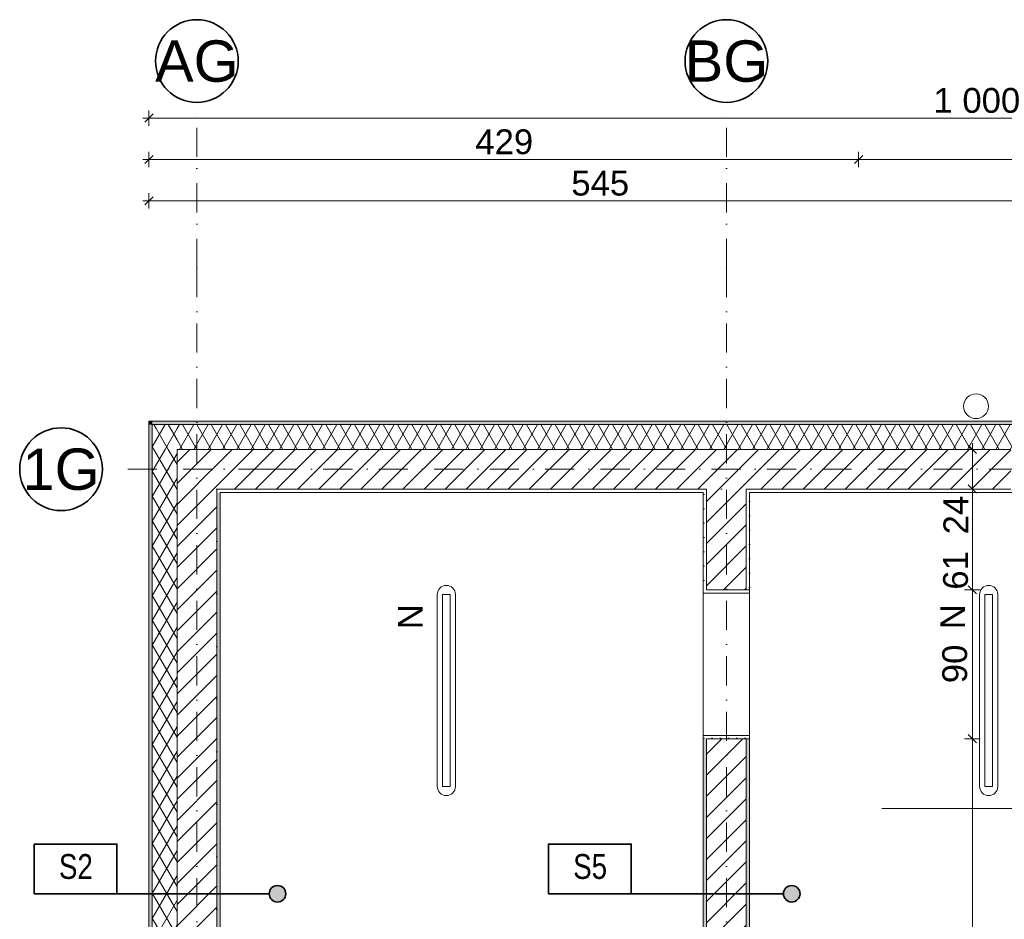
# Model space of a CAD drawing. Header units: millimetres. Extents: x -161344 to -146566, y -106140 to -95295.
# Tile 2 of 4: x -159761 to -153809, y -100732 to -95295. Entities that reach past the tile are written whole.
import ezdxf
from ezdxf.enums import TextEntityAlignment as Align

# ---------------------------------------------------------------- set-up
doc = ezdxf.new("R2010")
doc.units = ezdxf.units.MM
doc.header["$MEASUREMENT"] = 0
doc.linetypes.add('Kropki i Kreski', pattern=[335.138881, 176.388884, -88.194442, 0, -70.555556])
doc.linetypes.add('Kropkowana', pattern=[317.499995, 0, -317.499995])
for name, color, linetype, lineweight in [('Nowe_2D - Rysunki i Obrazki_Nr_pióra__21', 7, 'Continuous', 20), ('Nowe_2D - Rysunki i Obrazki_Nr_pióra__7', 7, 'Continuous', 35), ('Nowe_Drzwi Archicad_Nr_pióra__3', 7, 'Continuous', 13), ('Nowe_Konstrukcja - Stropy_Nr_pióra__126', 255, 'Continuous', 0), ('Nowe_Konstrukcja - Ściany zew_Nr_pióra__21', 7, 'Continuous', 20), ('Nowe_Konstrukcja - Ściany zew_Nr_pióra__3', 7, 'Continuous', 13), ('Nowe_LUXIONA#1_Nr_pióra__3', 7, 'Continuous', 13), ('Nowe_Osie_Nr_pióra__4', 8, 'Continuous', 13), ('Nowe_Osie_Nr_pióra__7', 7, 'Continuous', 35), ('Nowe_Wymiarowanie - Ogólne_Nr_pióra__42', 8, 'Continuous', 25)]:
    doc.layers.add(name, color=color, linetype=linetype, lineweight=lineweight)
for name, color, linetype, lineweight, true_color in [('Nowe_Elementy Modelu - Strefy_Nr_pióra__121', 7, 'Continuous', 0, 0xd5e3e3), ('Nowe_Konstrukcja - Ściany zew_Nr_pióra__105', 7, 'Continuous', 13, 0xcccccc), ('Nowe_Konstrukcja - Ściany zew_Nr_pióra__23', 7, 'Continuous', 13, 0x858585), ('Nowe_Wymiarowanie - Ogólne_Nr_pióra__81', 7, 'Continuous', 13, 0x6a6a6a)]:
    doc.layers.add(name, color=color, linetype=linetype, lineweight=lineweight, true_color=true_color)
for name, color, linetype in [('Nowe_Konstrukcja - Stropy', 7, 'Continuous'), ('Nowe_Konstrukcja - Ściany zew', 7, 'Continuous'), ('Nowe_Osie', 7, 'Continuous'), ('Nowe_Wymiarowanie - Ogólne', 7, 'Continuous')]:
    doc.layers.add(name, color=color, linetype=linetype)
doc.styles.add('STYL_AUTOMATYCZNY_1', font='arial.ttf')
doc.styles.add('STYL_AUTOMATYCZNY_2', font='arial.ttf', dxfattribs={"width": 0.8})
doc.dimstyles.new('STYL_AUTOMATYCZNY__1', dxfattribs={"dimtxt": 150, "dimasz": 47.5, "dimexe": 0.18, "dimexo": 0.0625, "dimgap": 0, "dimtad": 1, "dimtih": 1, "dimtoh": 1, "dimdec": 0, "dimlfac": 0.1, "dimzin": 0, "dimdsep": 46, "dimtxsty": 'STYL_AUTOMATYCZNY_1', "dimblk": 'ARROWHEAD_6', "dimblk1": 'ARROWHEAD_6', "dimblk2": 'ARROWHEAD_6', "dimcen": 0.09, "dimse1": 1, "dimse2": 1, "dimclrd": 256, "dimclre": 256, "dimclrt": 8, "dimazin": 0, "dimtfac": 1, "dimtdec": 4, "dimtmove": 0, "dimatfit": 3, "dimfxl": 0, "dimtolj": 1, "dimtzin": 0, "dimarcsym": 0})
doc.dimstyles.new('STYL_AUTOMATYCZNY__2', dxfattribs={"dimtxt": 150, "dimasz": 47.5, "dimexe": 0.18, "dimexo": 0.0625, "dimgap": 0, "dimtad": 1, "dimdec": 0, "dimlfac": 0.1, "dimzin": 0, "dimdsep": 46, "dimtxsty": 'STYL_AUTOMATYCZNY_1', "dimblk": 'ARROWHEAD_6', "dimblk1": 'ARROWHEAD_6', "dimblk2": 'ARROWHEAD_6', "dimcen": 0.09, "dimse1": 1, "dimse2": 1, "dimclrd": 256, "dimclre": 256, "dimclrt": 8, "dimazin": 0, "dimtfac": 1, "dimtdec": 4, "dimtmove": 0, "dimatfit": 3, "dimfxl": 0, "dimtolj": 1, "dimtzin": 0, "dimarcsym": 0})
doc.dimstyles.new('STYL_AUTOMATYCZNY__4', dxfattribs={"dimtxt": 150, "dimasz": 47.5, "dimexe": 0.18, "dimexo": 0.0625, "dimgap": 0, "dimtad": 1, "dimdec": 0, "dimlfac": 0.1, "dimzin": 0, "dimdsep": 46, "dimtxsty": 'STYL_AUTOMATYCZNY_1', "dimblk": 'ARROWHEAD_6', "dimblk1": 'ARROWHEAD_6', "dimblk2": 'ARROWHEAD_6', "dimcen": 0.09, "dimse1": 1, "dimse2": 1, "dimclrd": 256, "dimclre": 256, "dimclrt": 8, "dimazin": 0, "dimtfac": 1, "dimtdec": 4, "dimtmove": 2, "dimatfit": 3, "dimfxl": 0, "dimtolj": 1, "dimtzin": 0, "dimarcsym": 0})
pattern_1 = [(60, (0, 0), (-64.951905, 37.5), []), (120, (0, 0), (64.951905, 37.5), [])]
pattern_2 = [(0, (0, 0), (0, 86.60254), [0, -50]), (0, (25, 43.3), (0, 86.60254), [0, -50])]
pattern_3 = [(45, (0, 0), (-63.63961, 63.63961), [])]

# ---------------------------------------------------------------- blocks, each defined once
blk = doc.blocks.new('Strop_1_3', base_point=(-158569.5, -98131.6))
at = {"layer": 'Nowe_Konstrukcja - Stropy_Nr_pióra__126', "color": 255, "linetype": 'Kropkowana', "lineweight": 0, "flags": 128}
blk.add_lwpolyline([(-158569.5, -98131.6), (-158569.5, -104471.6), (-149409.5, -104471.6), (-149409.5, -98131.6)], close=True, dxfattribs=at)
blk = doc.blocks.new('Ściana_2_3', base_point=(-149269.5, -98011.6))
at = {"layer": 'Nowe_Konstrukcja - Ściany zew_Nr_pióra__23', "linetype": 'Continuous', "lineweight": 0, "true_color": 0xdfdfdf}
for points in [[(-158959.5, -97741.6), (-158979.5, -97721.6), (-158979.5, -97741.6)], [(-158959.5, -97721.6), (-158979.5, -97721.6), (-158959.5, -97741.6)], [(-153529.5, -97721.6), (-158959.5, -97721.6), (-158959.5, -97741.6), (-153529.5, -97741.6)]]:
    blk.add_hatch(color=254, dxfattribs=at).paths.add_polyline_path(points)
at = {"layer": 'Nowe_Konstrukcja - Ściany zew_Nr_pióra__23', "linetype": 'Continuous', "lineweight": 13, "true_color": 0x858585}
h = blk.add_hatch(dxfattribs=at)
h.set_pattern_fill('Izolacja_miękka_0003', color=252, style=0, pattern_type=2)
h.set_pattern_definition(pattern_1)
h.paths.add_polyline_path([(-158809.5, -97891.6), (-158959.5, -97741.6), (-158959.5, -97891.6)])
h = blk.add_hatch(dxfattribs=at)
h.set_pattern_fill('Izolacja_miękka_0003', color=252, style=0, pattern_type=2)
h.set_pattern_definition(pattern_1)
h.paths.add_polyline_path([(-158809.5, -97741.6), (-158959.5, -97741.6), (-158809.5, -97891.6)])
h = blk.add_hatch(dxfattribs=at)
h.set_pattern_fill('Izolacja_miękka_0003', color=252, style=0, pattern_type=2)
h.set_pattern_definition(pattern_1)
h.paths.add_polyline_path([(-153529.5, -97741.6), (-158809.5, -97741.6), (-158809.5, -97891.6), (-153529.5, -97891.6), (-153529.5, -97821.6)])
h = blk.add_hatch(dxfattribs=at)
h.set_pattern_fill('Bloczki_ceramiczne_0003', color=252, style=0, pattern_type=2)
h.set_pattern_definition(pattern_3)
h.paths.add_polyline_path([(-158569.5, -98131.6), (-158809.5, -97891.6), (-158809.5, -98131.6)])
h = blk.add_hatch(dxfattribs=at)
h.set_pattern_fill('Bloczki_ceramiczne_0003', color=252, style=0, pattern_type=2)
h.set_pattern_definition(pattern_3)
h.paths.add_polyline_path([(-158569.5, -97891.6), (-158809.5, -97891.6), (-158569.5, -98131.6)])
h = blk.add_hatch(dxfattribs=at)
h.set_pattern_fill('Bloczki_ceramiczne_0003', color=252, style=0, pattern_type=2)
h.set_pattern_definition(pattern_3)
h.paths.add_polyline_path([(-158569.5, -98131.6), (-155609.5, -98131.6), (-155609.5, -97891.6), (-158569.5, -97891.6)])
h = blk.add_hatch(dxfattribs=at)
h.set_pattern_fill('Bloczki_ceramiczne_0003', color=252, style=0, pattern_type=2)
h.set_pattern_definition(pattern_3)
h.paths.add_polyline_path([(-155609.5, -98131.6), (-155369.5, -98131.6), (-155369.5, -97891.6), (-155609.5, -97891.6)])
h = blk.add_hatch(dxfattribs=at)
h.set_pattern_fill('Bloczki_ceramiczne_0003', color=252, style=0, pattern_type=2)
h.set_pattern_definition(pattern_3)
h.paths.add_polyline_path([(-155369.5, -97891.6), (-155369.5, -98131.6), (-153769.5, -98131.6), (-153769.5, -97891.6)])
h = blk.add_hatch(dxfattribs=at)
h.set_pattern_fill('Tynk_0003', color=252, style=0, pattern_type=2)
h.set_pattern_definition(pattern_2)
h.paths.add_polyline_path([(-158549.5, -98151.6), (-158569.5, -98131.6), (-158569.5, -98151.6)])
h = blk.add_hatch(dxfattribs=at)
h.set_pattern_fill('Tynk_0003', color=252, style=0, pattern_type=2)
h.set_pattern_definition(pattern_2)
h.paths.add_polyline_path([(-158549.5, -98131.6), (-158569.5, -98131.6), (-158549.5, -98151.6)])
h = blk.add_hatch(dxfattribs=at)
h.set_pattern_fill('Tynk_0003', color=252, style=0, pattern_type=2)
h.set_pattern_definition(pattern_2)
h.paths.add_polyline_path([(-158549.5, -98151.6), (-155629.5, -98151.6), (-155629.5, -98131.6), (-158549.5, -98131.6)])
h = blk.add_hatch(dxfattribs=at)
h.set_pattern_fill('Tynk_0003', color=252, style=0, pattern_type=2)
h.set_pattern_definition(pattern_2)
h.paths.add_polyline_path([(-155629.5, -98151.6), (-155609.5, -98151.6), (-155609.5, -98131.6), (-155629.5, -98131.6)])
h = blk.add_hatch(dxfattribs=at)
h.set_pattern_fill('Tynk_0003', color=252, style=0, pattern_type=2)
h.set_pattern_definition(pattern_2)
h.paths.add_polyline_path([(-155369.5, -98151.6), (-155349.5, -98151.6), (-155349.5, -98131.6), (-155369.5, -98131.6)])
h = blk.add_hatch(dxfattribs=at)
h.set_pattern_fill('Tynk_0003', color=252, style=0, pattern_type=2)
h.set_pattern_definition(pattern_2)
h.paths.add_polyline_path([(-153529.5, -98131.6), (-155349.5, -98131.6), (-155349.5, -98151.6), (-153529.5, -98151.6)])
at = {"layer": 'Nowe_Konstrukcja - Ściany zew_Nr_pióra__21', "color": 7, "linetype": 'Continuous', "lineweight": 20, "flags": 128}
for points in [[(-158979.5, -97721.6), (-158979.5, -97741.6)], [(-153529.5, -97721.6), (-158979.5, -97721.6)], [(-158549.5, -98151.6), (-155629.5, -98151.6)], [(-155349.5, -98151.6), (-153529.5, -98151.6)]]:
    blk.add_lwpolyline(points, dxfattribs=at)
at = {"layer": 'Nowe_Konstrukcja - Ściany zew_Nr_pióra__3', "color": 7, "linetype": 'Continuous', "lineweight": 13}
for p, q in [((-158959.5, -97741.6), (-158959.5, -97891.6)), ((-158809.5, -97741.6), (-158959.5, -97741.6)), ((-153529.5, -97741.6), (-158809.5, -97741.6)), ((-158809.5, -97891.6), (-158809.5, -98131.6)), ((-158569.5, -97891.6), (-158809.5, -97891.6)), ((-155609.5, -97891.6), (-158569.5, -97891.6)), ((-155369.5, -97891.6), (-155609.5, -97891.6)), ((-153769.5, -97891.6), (-155369.5, -97891.6)), ((-158569.5, -98131.6), (-158569.5, -98151.6)), ((-158569.5, -98131.6), (-155609.5, -98131.6)), ((-155609.5, -98131.6), (-155609.5, -98151.6)), ((-155369.5, -98151.6), (-155369.5, -98131.6)), ((-155369.5, -98131.6), (-153769.5, -98131.6))]:
    blk.add_line(p, q, dxfattribs=at)
blk = doc.blocks.new('Ściana_4_3', base_point=(-158689.5, -104591.6))
at = {"layer": 'Nowe_Konstrukcja - Ściany zew_Nr_pióra__23', "linetype": 'Continuous', "lineweight": 0, "true_color": 0xdfdfdf}
blk.add_hatch(color=254, dxfattribs=at).paths.add_polyline_path([(-158959.5, -104861.6), (-158959.5, -97741.6), (-158979.5, -97741.6), (-158979.5, -104861.6)])
at = {"layer": 'Nowe_Konstrukcja - Ściany zew_Nr_pióra__23', "linetype": 'Continuous', "lineweight": 13, "true_color": 0x858585}
h = blk.add_hatch(dxfattribs=at)
h.set_pattern_fill('Izolacja_miękka_0003', color=252, style=0, pattern_type=2)
h.set_pattern_definition(pattern_1)
h.paths.add_polyline_path([(-158959.5, -97891.6), (-158959.5, -104711.6), (-158809.5, -104711.6), (-158809.5, -97891.6)])
h = blk.add_hatch(dxfattribs=at)
h.set_pattern_fill('Bloczki_ceramiczne_0003', color=252, style=0, pattern_type=2)
h.set_pattern_definition(pattern_3)
h.paths.add_polyline_path([(-158809.5, -101181.6), (-158569.5, -101181.6), (-158569.5, -98131.6), (-158809.5, -98131.6)])
h = blk.add_hatch(dxfattribs=at)
h.set_pattern_fill('Tynk_0003', color=252, style=0, pattern_type=2)
h.set_pattern_definition(pattern_2)
h.paths.add_polyline_path([(-158549.5, -104451.6), (-158549.5, -98151.6), (-158569.5, -98151.6), (-158569.5, -104451.6)])
h = blk.add_hatch(dxfattribs=at)
h.set_pattern_fill('Bloczki_ceramiczne_0003', color=252, style=0, pattern_type=2)
h.set_pattern_definition(pattern_3)
h.paths.add_polyline_path([(-158809.5, -104471.6), (-158569.5, -104471.6), (-158569.5, -101421.6), (-158809.5, -101421.6)])
at = {"layer": 'Nowe_Konstrukcja - Ściany zew_Nr_pióra__21', "color": 7, "linetype": 'Continuous', "lineweight": 20, "flags": 128}
for points in [[(-158979.5, -97741.6), (-158979.5, -104861.6)], [(-158549.5, -104451.6), (-158549.5, -98151.6)]]:
    blk.add_lwpolyline(points, dxfattribs=at)
at = {"layer": 'Nowe_Konstrukcja - Ściany zew_Nr_pióra__3', "color": 7, "linetype": 'Continuous', "lineweight": 13}
for p, q in [((-158959.5, -97741.6), (-158959.5, -97891.6)), ((-158959.5, -97891.6), (-158959.5, -104711.6)), ((-158809.5, -97891.6), (-158809.5, -98131.6)), ((-158809.5, -98131.6), (-158809.5, -101181.6)), ((-158569.5, -98131.6), (-158569.5, -98151.6)), ((-158569.5, -101181.6), (-158569.5, -98151.6)), ((-158809.5, -101421.6), (-158809.5, -104471.6)), ((-158569.5, -104451.6), (-158569.5, -101421.6)), ((-158569.5, -104451.6), (-158569.5, -104471.6)), ((-158809.5, -104471.6), (-158809.5, -104711.6)), ((-158959.5, -104711.6), (-158959.5, -104861.6))]:
    blk.add_line(p, q, dxfattribs=at)
blk = doc.blocks.new('Otwór drzwiowy_ prostokątny 27')
at = {"layer": 'Nowe_Drzwi Archicad_Nr_pióra__3', "color": 7, "linetype": 'Continuous', "lineweight": 13}
for p, q in [((-450, 280), (-430, 280)), ((-430, 0), (-430, 280)), ((450, 280), (430, 280)), ((430, 0), (430, 280))]:
    blk.add_line(p, q, dxfattribs=at)
blk = doc.blocks.new('Ściana_5_3', base_point=(-155629.5, -98011.6))
at = {"layer": 'Nowe_Konstrukcja - Ściany zew_Nr_pióra__23', "linetype": 'Continuous', "lineweight": 13, "true_color": 0x858585}
h = blk.add_hatch(dxfattribs=at)
h.set_pattern_fill('Bloczki_ceramiczne_0003', color=252, style=0, pattern_type=2)
h.set_pattern_definition(pattern_3)
h.paths.add_polyline_path([(-155609.5, -98151.6), (-155369.5, -98151.6), (-155369.5, -98131.6), (-155609.5, -98131.6)])
h = blk.add_hatch(dxfattribs=at)
h.set_pattern_fill('Tynk_0003', color=252, style=0, pattern_type=2)
h.set_pattern_definition(pattern_2)
h.paths.add_polyline_path([(-155609.5, -98151.6), (-155629.5, -98151.6), (-155629.5, -98740.5), (-155609.5, -98740.5)])
h = blk.add_hatch(dxfattribs=at)
h.set_pattern_fill('Bloczki_ceramiczne_0003', color=252, style=0, pattern_type=2)
h.set_pattern_definition(pattern_3)
h.paths.add_polyline_path([(-155609.5, -98151.6), (-155609.5, -98740.5), (-155369.5, -98740.5), (-155369.5, -98151.6)])
h = blk.add_hatch(dxfattribs=at)
h.set_pattern_fill('Tynk_0003', color=252, style=0, pattern_type=2)
h.set_pattern_definition(pattern_2)
h.paths.add_polyline_path([(-155349.5, -98151.6), (-155369.5, -98151.6), (-155369.5, -98740.5), (-155349.5, -98740.5)])
h = blk.add_hatch(dxfattribs=at)
h.set_pattern_fill('Tynk_0003', color=252, style=0, pattern_type=2)
h.set_pattern_definition(pattern_2)
h.paths.add_polyline_path([(-155629.5, -98760.5), (-155349.5, -98760.5), (-155349.5, -98740.5), (-155609.5, -98740.5), (-155629.5, -98740.5)])
h = blk.add_hatch(dxfattribs=at)
h.set_pattern_fill('Tynk_0003', color=252, style=0, pattern_type=2)
h.set_pattern_definition(pattern_2)
h.paths.add_polyline_path([(-155629.5, -99640.5), (-155609.5, -99640.5), (-155349.5, -99640.5), (-155349.5, -99620.5), (-155629.5, -99620.5)])
h = blk.add_hatch(dxfattribs=at)
h.set_pattern_fill('Tynk_0003', color=252, style=0, pattern_type=2)
h.set_pattern_definition(pattern_2)
h.paths.add_polyline_path([(-155609.5, -99640.5), (-155629.5, -99640.5), (-155629.5, -104451.6), (-155609.5, -104451.6)])
h = blk.add_hatch(dxfattribs=at)
h.set_pattern_fill('Bloczki_ceramiczne_0003', color=252, style=0, pattern_type=2)
h.set_pattern_definition(pattern_3)
h.paths.add_polyline_path([(-155609.5, -99640.5), (-155609.5, -101181.6), (-155369.5, -101181.6), (-155369.5, -99640.5)])
h = blk.add_hatch(dxfattribs=at)
h.set_pattern_fill('Tynk_0003', color=252, style=0, pattern_type=2)
h.set_pattern_definition(pattern_2)
h.paths.add_polyline_path([(-155349.5, -99640.5), (-155369.5, -99640.5), (-155369.5, -104451.6), (-155349.5, -104451.6)])
h = blk.add_hatch(dxfattribs=at)
h.set_pattern_fill('Bloczki_ceramiczne_0003', color=252, style=0, pattern_type=2)
h.set_pattern_definition(pattern_3)
h.paths.add_polyline_path([(-155609.5, -101421.6), (-155609.5, -104451.6), (-155369.5, -104451.6), (-155369.5, -101421.6)])
h = blk.add_hatch(dxfattribs=at)
h.set_pattern_fill('Bloczki_ceramiczne_0003', color=252, style=0, pattern_type=2)
h.set_pattern_definition(pattern_3)
h.paths.add_polyline_path([(-155369.5, -104451.6), (-155609.5, -104451.6), (-155609.5, -104471.6), (-155369.5, -104471.6)])
at = {"layer": 'Nowe_Konstrukcja - Ściany zew_Nr_pióra__21', "color": 7, "linetype": 'Continuous', "lineweight": 20}
for p, q in [((-155629.5, -98740.5), (-155629.5, -98760.5)), ((-155349.5, -98760.5), (-155629.5, -98760.5)), ((-155349.5, -98740.5), (-155349.5, -98760.5)), ((-155349.5, -99620.5), (-155629.5, -99620.5)), ((-155629.5, -99640.5), (-155629.5, -99620.5)), ((-155349.5, -99640.5), (-155349.5, -99620.5))]:
    blk.add_line(p, q, dxfattribs=at)
at = {"layer": 'Nowe_Konstrukcja - Ściany zew_Nr_pióra__21', "color": 7, "linetype": 'Continuous', "lineweight": 20, "flags": 128}
for points in [[(-155629.5, -98151.6), (-155629.5, -98740.5)], [(-155349.5, -98740.5), (-155349.5, -98151.6)], [(-155629.5, -99640.5), (-155629.5, -104451.6)], [(-155349.5, -104451.6), (-155349.5, -99640.5)]]:
    blk.add_lwpolyline(points, dxfattribs=at)
at = {"layer": 'Nowe_Konstrukcja - Ściany zew_Nr_pióra__3', "color": 7, "linetype": 'Continuous', "lineweight": 13}
for p, q in [((-155609.5, -98131.6), (-155609.5, -98151.6)), ((-155369.5, -98151.6), (-155369.5, -98131.6)), ((-155609.5, -98151.6), (-155609.5, -98740.5)), ((-155369.5, -98740.5), (-155369.5, -98151.6)), ((-155609.5, -98740.5), (-155349.5, -98740.5)), ((-155609.5, -99640.5), (-155609.5, -101181.6)), ((-155609.5, -99640.5), (-155349.5, -99640.5)), ((-155369.5, -101181.6), (-155369.5, -99640.5)), ((-155609.5, -101421.6), (-155609.5, -104451.6)), ((-155369.5, -104451.6), (-155369.5, -101421.6)), ((-155609.5, -104451.6), (-155609.5, -104471.6)), ((-155369.5, -104471.6), (-155369.5, -104451.6))]:
    blk.add_line(p, q, dxfattribs=at)
at = {"layer": 'Nowe_Drzwi Archicad_Nr_pióra__3', "color": 7, "linetype": 'Continuous', "lineweight": 13, "xscale": -0.9999999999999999, "zscale": 1000, "rotation": 90.00002346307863}
blk.add_blockref('Otwór drzwiowy_ prostokątny 27', (-155349.5, -99190.5), dxfattribs=at)
blk = doc.blocks.new('Standardowy znacznik osi')
at = {"layer": 'Nowe_Osie_Nr_pióra__4', "color": 8, "linetype": 'Kropki i Kreski', "lineweight": 13}
for p, q in [((1000, 0), (0, 0)), ((1000, 0), (8246.1, 0)), ((8246.1, 0), (9246.1, 0))]:
    blk.add_line(p, q, dxfattribs=at)
for p in [(1000, 0), (1000, 0), (8246.1, 0), (8246.1, 0)]:
    blk.add_point(p, dxfattribs=at)
at = {"layer": 'Nowe_Osie_Nr_pióra__7', "color": 7, "linetype": 'Continuous', "lineweight": 35, "flags": 128}
for points in [[(0, 0, 1), (-500, 0, 1)], [(9746.1, 0, 1), (9246.1, 0, 1)]]:
    blk.add_lwpolyline(points, format="xyb", close=True, dxfattribs=at)
at = {"layer": 'Nowe_Osie_Nr_pióra__4', "color": 8, "lineweight": 13, "style": 'STYL_AUTOMATYCZNY_1'}
for tag, p in [('AC_MarkerText_1_0', (-432.1, -57.1)), ('AC_MarkerText_1_1', (9314, -57.1))]:
    blk.add_attdef(tag, text='', height=250, rotation=90, dxfattribs=at).set_placement(p, align=Align.TOP_CENTER)
blk = doc.blocks.new('Standardowy znacznik osi_3')
at = {"layer": 'Nowe_Osie_Nr_pióra__4', "color": 8, "linetype": 'Kropki i Kreski', "lineweight": 13}
for q in [(0, 0), (10094.3, 0)]:
    blk.add_line((1000, 0), q, dxfattribs=at)
blk.add_point((1000, 0), dxfattribs=at)
blk.add_point((1000, 0), dxfattribs=at)
at = {"layer": 'Nowe_Osie_Nr_pióra__7', "color": 7, "linetype": 'Continuous', "lineweight": 35, "flags": 128}
blk.add_lwpolyline([(0, 0, 1), (-500, 0, 1)], format="xyb", close=True, dxfattribs=at)
at = {"layer": 'Nowe_Osie_Nr_pióra__4', "color": 8, "lineweight": 13, "style": 'STYL_AUTOMATYCZNY_1'}
for tag, p in [('AC_MarkerText_1_0', (-250, 125)), ('AC_MarkerText_1_1', (11344.3, 125))]:
    blk.add_attdef(tag, text='', height=250, dxfattribs=at).set_placement(p, align=Align.TOP_CENTER)
blk = doc.blocks.new('Standardowy znacznik osi_2')
at = {"layer": 'Nowe_Osie_Nr_pióra__4', "color": 8, "linetype": 'Kropki i Kreski', "lineweight": 13}
for p, q in [((1000, 0), (0, 0)), ((1000, 0), (8235.9, 0)), ((8235.9, 0), (9235.9, 0))]:
    blk.add_line(p, q, dxfattribs=at)
for p in [(1000, 0), (1000, 0), (8235.9, 0), (8235.9, 0)]:
    blk.add_point(p, dxfattribs=at)
at = {"layer": 'Nowe_Osie_Nr_pióra__7', "color": 7, "linetype": 'Continuous', "lineweight": 35, "flags": 128}
for points in [[(0, 0, 1), (-500, 0, 1)], [(9735.9, 0, 1), (9235.9, 0, 1)]]:
    blk.add_lwpolyline(points, format="xyb", close=True, dxfattribs=at)
at = {"layer": 'Nowe_Osie_Nr_pióra__4', "color": 8, "lineweight": 13, "style": 'STYL_AUTOMATYCZNY_1'}
for tag, p in [('AC_MarkerText_1_0', (-432.1, -57.1)), ('AC_MarkerText_1_1', (9303.8, -57.1))]:
    blk.add_attdef(tag, text='', height=250, rotation=90, dxfattribs=at).set_placement(p, align=Align.TOP_CENTER)
blk = doc.blocks.new('*D71')
at = {"layer": 'Nowe_Wymiarowanie - Ogólne_Nr_pióra__81', "color": 251, "linetype": 'Continuous', "lineweight": 13, "true_color": 0x6a6a6a}
for p, q in [((-158954.5, -95865), (-159004.5, -95915)), ((-158979.5, -95936.9), (-158979.5, -95843.1)), ((-149004.5, -95915), (-148954.5, -95865)), ((-148979.5, -95936.9), (-148979.5, -95843.1)), ((-159017, -95890), (-158979.5, -95890)), ((-158979.5, -95890), (-148979.5, -95890)), ((-148979.5, -95890), (-148942, -95890))]:
    blk.add_line(p, q, dxfattribs=at)
at = {"layer": 'Nowe_Wymiarowanie - Ogólne_Nr_pióra__42', "color": 8, "lineweight": 25, "insert": (-154236.9, -95860), "char_height": 150, "attachment_point": 7, "style": 'STYL_AUTOMATYCZNY_1'}
blk.add_mtext('\\A1;{\\pql;\\fArial|b0|i0|c238|p0;\\W1.000000;1\xa0000}', dxfattribs=at)
blk = doc.blocks.new('ARROWHEAD_6')
at = {"color": 0, "linetype": 'Continuous', "lineweight": 0}
for p, q in [((0, 0), (-1, 0)), ((-0.5, -0.5), (0.5, 0.5))]:
    blk.add_line(p, q, dxfattribs=at)
blk = doc.blocks.new('*D73')
at = {"layer": 'Nowe_Wymiarowanie - Ogólne_Nr_pióra__81', "color": 251, "linetype": 'Continuous', "lineweight": 13, "true_color": 0x6a6a6a}
for p, q in [((-158954.5, -96115), (-159004.5, -96165)), ((-158979.5, -96186.9), (-158979.5, -96093.1)), ((-154664.5, -96115), (-154714.5, -96165)), ((-154689.5, -96186.9), (-154689.5, -96093.1)), ((-159017, -96140), (-158979.5, -96140)), ((-158979.5, -96140), (-154689.5, -96140))]:
    blk.add_line(p, q, dxfattribs=at)
at = {"layer": 'Nowe_Wymiarowanie - Ogólne_Nr_pióra__42', "color": 8, "lineweight": 25, "insert": (-157006.1, -96110), "char_height": 150, "attachment_point": 7, "style": 'STYL_AUTOMATYCZNY_1'}
blk.add_mtext('\\A1;{\\pql;\\fArial|b0|i0|c238|p0;\\W1.000000;429}', dxfattribs=at)
blk = doc.blocks.new('*D74')
at = {"layer": 'Nowe_Wymiarowanie - Ogólne_Nr_pióra__81', "color": 251, "linetype": 'Continuous', "lineweight": 13, "true_color": 0x6a6a6a}
for p, q in [((-154664.5, -96115), (-154714.5, -96165)), ((-154689.5, -96186.9), (-154689.5, -96093.1)), ((-149244.5, -96115), (-149294.5, -96165)), ((-149269.5, -96186.9), (-149269.5, -96093.1)), ((-154689.5, -96140), (-149269.5, -96140))]:
    blk.add_line(p, q, dxfattribs=at)
at = {"layer": 'Nowe_Wymiarowanie - Ogólne_Nr_pióra__42', "color": 8, "lineweight": 25, "insert": (-152151.1, -96110), "char_height": 150, "attachment_point": 7, "style": 'STYL_AUTOMATYCZNY_1'}
blk.add_mtext('\\A1;{\\pql;\\fArial|b0|i0|c238|p0;\\W1.000000;542}', dxfattribs=at)
blk = doc.blocks.new('*D76')
at = {"layer": 'Nowe_Wymiarowanie - Ogólne_Nr_pióra__81', "color": 251, "linetype": 'Continuous', "lineweight": 13, "true_color": 0x6a6a6a}
for p, q in [((-158979.5, -96436.9), (-158979.5, -96343.1)), ((-153529.5, -96436.9), (-153529.5, -96343.1)), ((-159017, -96390), (-158979.5, -96390)), ((-158954.5, -96365), (-159004.5, -96415)), ((-158979.5, -96390), (-153529.5, -96390)), ((-153504.5, -96365), (-153554.5, -96415))]:
    blk.add_line(p, q, dxfattribs=at)
at = {"layer": 'Nowe_Wymiarowanie - Ogólne_Nr_pióra__42', "color": 8, "lineweight": 25, "insert": (-156426.1, -96360), "char_height": 150, "attachment_point": 7, "style": 'STYL_AUTOMATYCZNY_1'}
blk.add_mtext('\\A1;{\\pql;\\fArial|b0|i0|c238|p0;\\W1.000000;545}', dxfattribs=at)
blk = doc.blocks.new('*D89')
at = {"layer": 'Nowe_Wymiarowanie - Ogólne_Nr_pióra__81', "color": 251, "linetype": 'Continuous', "lineweight": 13, "true_color": 0x6a6a6a}
for p, q in [((-154026.7, -99615.5), (-153976.7, -99665.5)), ((-153954.9, -99640.5), (-154048.6, -99640.5)), ((-154001.7, -104471.6), (-154001.7, -99640.5)), ((-154026.7, -104446.6), (-153976.7, -104496.6)), ((-153954.9, -104471.6), (-154048.6, -104471.6))]:
    blk.add_line(p, q, dxfattribs=at)
at = {"layer": 'Nowe_Wymiarowanie - Ogólne_Nr_pióra__42', "color": 8, "lineweight": 25, "char_height": 150, "attachment_point": 7, "rotation": 90, "style": 'STYL_AUTOMATYCZNY_1'}
for s, insert in [('\\A1;{\\pql;\\fArial|b0|i0|c238|p0;\\W1.000000;483}', (-154031.7, -102227.7)), ('\\A1;{\\pql;\\fArial|b0|i0|c238|p0;\\W1.000000;24}', (-154026.7, -104337.8))]:
    blk.add_mtext(s, dxfattribs=dict(at, insert=insert))
blk = doc.blocks.new('*D90')
at = {"layer": 'Nowe_Wymiarowanie - Ogólne_Nr_pióra__81', "color": 251, "linetype": 'Continuous', "lineweight": 13, "true_color": 0x6a6a6a}
for p, q in [((-154026.7, -98715.5), (-153976.7, -98765.5)), ((-153954.9, -98740.5), (-154048.6, -98740.5)), ((-154001.7, -99640.5), (-154001.7, -98740.5)), ((-154026.7, -99615.5), (-153976.7, -99665.5)), ((-153954.9, -99640.5), (-154048.6, -99640.5))]:
    blk.add_line(p, q, dxfattribs=at)
at = {"layer": 'Nowe_Wymiarowanie - Ogólne_Nr_pióra__42', "color": 8, "lineweight": 25, "insert": (-154031.7, -99304.9), "char_height": 150, "attachment_point": 7, "rotation": 90, "style": 'STYL_AUTOMATYCZNY_1'}
blk.add_mtext('\\A1;{\\pql;\\fArial|b0|i0|c238|p0;\\W1.000000;90}', dxfattribs=at)
blk = doc.blocks.new('*D91')
at = {"layer": 'Nowe_Wymiarowanie - Ogólne_Nr_pióra__81', "color": 251, "linetype": 'Continuous', "lineweight": 13, "true_color": 0x6a6a6a}
for p, q in [((-153954.9, -98131.6), (-154048.6, -98131.6)), ((-154026.7, -98106.6), (-153976.7, -98156.6)), ((-154001.7, -98740.5), (-154001.7, -98131.6)), ((-154026.7, -98715.5), (-153976.7, -98765.5)), ((-153954.9, -98740.5), (-154048.6, -98740.5))]:
    blk.add_line(p, q, dxfattribs=at)
at = {"layer": 'Nowe_Wymiarowanie - Ogólne_Nr_pióra__42', "color": 8, "lineweight": 25, "char_height": 150, "attachment_point": 7, "rotation": 90, "style": 'STYL_AUTOMATYCZNY_1'}
for s, insert in [('\\A1;{\\pql;\\fArial|b0|i0|c238|p0;\\W1.000000;24}', (-154026.7, -98405.4)), ('\\A1;{\\pql;\\fArial|b0|i0|c238|p0;\\W1.000000;61}', (-154026.7, -98739.7))]:
    blk.add_mtext(s, dxfattribs=dict(at, insert=insert))
blk = doc.blocks.new('*D92')
at = {"layer": 'Nowe_Wymiarowanie - Ogólne_Nr_pióra__81', "color": 251, "linetype": 'Continuous', "lineweight": 13, "true_color": 0x6a6a6a}
for p, q in [((-153954.9, -97891.6), (-154048.6, -97891.6)), ((-153976.7, -97916.6), (-154026.7, -97866.6)), ((-154001.7, -97891.6), (-154001.7, -97854.1)), ((-154001.7, -98131.6), (-154001.7, -97891.6)), ((-153954.9, -98131.6), (-154048.6, -98131.6)), ((-154026.7, -98106.6), (-153976.7, -98156.6))]:
    blk.add_line(p, q, dxfattribs=at)

msp = doc.modelspace()

# ---------------------------------------------------------------- hatches: boundary and pattern name
at = {"layer": 'Nowe_2D - Rysunki i Obrazki_Nr_pióra__7', "linetype": 'Continuous', "lineweight": 35}
for points in [[(-158152.2, -100577.4), (-158156, -100558.3), (-158166.9, -100542.1), (-158183.1, -100531.2), (-158202.2, -100527.4), (-158221.3, -100531.2), (-158237.6, -100542.1), (-158248.4, -100558.3), (-158252.2, -100577.4), (-158248.4, -100596.5), (-158237.6, -100612.8), (-158221.3, -100623.6), (-158202.2, -100627.4), (-158183.1, -100623.6), (-158166.9, -100612.8), (-158156, -100596.5)], [(-155043.7, -100577.4), (-155047.5, -100558.3), (-155058.3, -100542.1), (-155074.6, -100531.2), (-155093.7, -100527.4), (-155112.8, -100531.2), (-155129, -100542.1), (-155139.9, -100558.3), (-155143.7, -100577.4), (-155139.9, -100596.5), (-155129, -100612.8), (-155112.8, -100623.6), (-155093.7, -100627.4), (-155074.6, -100623.6), (-155058.3, -100612.8), (-155047.5, -100596.5)]]:
    msp.add_hatch(color=7, dxfattribs=at).paths.add_polyline_path(points)

# ---------------------------------------------------------------- linework, layer by layer
at = {"layer": 'Nowe_2D - Rysunki i Obrazki_Nr_pióra__21', "color": 7, "linetype": 'Continuous', "lineweight": 20}
msp.add_circle((-153979.5, -97631), 75, dxfattribs=at)
at = {"layer": 'Nowe_2D - Rysunki i Obrazki_Nr_pióra__7', "color": 7, "linetype": 'Continuous', "lineweight": 35, "flags": 128}
for points in [[(-158252.2, -100577.4), (-159172.7, -100577.4), (-159672.7, -100577.4), (-159672.7, -100327.4), (-159672.7, -100277.4), (-159172.7, -100277.4), (-159172.7, -100577.4)], [(-155143.7, -100577.4), (-156064.2, -100577.4), (-156564.2, -100577.4), (-156564.2, -100327.4), (-156564.2, -100277.4), (-156064.2, -100277.4), (-156064.2, -100577.4)]]:
    msp.add_lwpolyline(points, dxfattribs=at)
at = {"layer": 'Nowe_2D - Rysunki i Obrazki_Nr_pióra__7', "color": 7, "linetype": 'Continuous', "lineweight": 35}
for centre in [(-158202.2, -100577.4), (-155093.7, -100577.4)]:
    msp.add_circle(centre, 50, dxfattribs=at)
at = {"layer": 'Nowe_Elementy Modelu - Strefy_Nr_pióra__121', "color": 254, "linetype": 'Continuous', "lineweight": 0, "true_color": 0xd5e3e3, "flags": 128}
for points in [[(-158549.5, -98151.6), (-158549.5, -104451.6), (-155629.5, -104451.6), (-155629.5, -98151.6)], [(-155349.5, -98151.6), (-155349.5, -98763.9), (-155349.5, -99619.2), (-155349.5, -104451.6), (-149639.5, -104451.6), (-149639.5, -104271.6), (-149409.5, -104271.6), (-149409.5, -98151.6)]]:
    msp.add_lwpolyline(points, close=True, dxfattribs=at)
at = {"layer": 'Nowe_Konstrukcja - Ściany zew_Nr_pióra__105', "color": 254, "linetype": 'Continuous', "lineweight": 13, "true_color": 0xcccccc}
msp.add_line((-154549.5, -100062.1), (-149409.5, -100062.1), dxfattribs=at)
at = {"layer": 'Nowe_LUXIONA#1_Nr_pióra__3', "color": 7, "linetype": 'Continuous', "lineweight": 13}
for p, q in [((-157236.2, -98769), (-157236.2, -99929)), ((-157204.7, -99869), (-157204.7, -98769)), ((-157157.7, -99869), (-157157.7, -98769)), ((-157126.2, -99929), (-157126.2, -98769)), ((-153957.9, -98769), (-153957.9, -99929)), ((-153926.4, -99869), (-153926.4, -98769)), ((-153879.5, -99869), (-153879.5, -98769)), ((-153847.9, -99929), (-153847.9, -98769)), ((-157236.2, -99869), (-157236.2, -99869)), ((-153957.9, -99869), (-153957.9, -99869))]:
    msp.add_line(p, q, dxfattribs=at)
for points in [[(-157204.7, -99929), (-157204.7, -98769), (-157157.7, -98769), (-157157.7, -99929)], [(-153926.4, -99929), (-153926.4, -98769), (-153879.5, -98769), (-153879.5, -99929)]]:
    msp.add_lwpolyline(points, close=True, dxfattribs=at)
for centre, start, end in [((-157181.2, -98769), 0, 180), ((-153902.9, -98769), 0, 180), ((-157181.2, -99929), 180, 0), ((-153902.9, -99929), 180, 0)]:
    msp.add_arc(centre, 55, start, end, dxfattribs=at)

# ---------------------------------------------------------------- block references
at = {"layer": 'Nowe_Konstrukcja - Stropy', "color": 255, "linetype": 'Kropkowana', "lineweight": 0}
msp.add_blockref('Strop_1_3', (-158569.5, -98131.6), dxfattribs=at)
at = {"layer": 'Nowe_Konstrukcja - Ściany zew', "color": 7, "lineweight": 20}
for name, p in [('Ściana_2_3', (-149269.5, -98011.6)), ('Ściana_4_3', (-158689.5, -104591.6)), ('Ściana_5_3', (-155629.5, -98011.6))]:
    msp.add_blockref(name, p, dxfattribs=at)
at = {"layer": 'Nowe_Osie', "color": 8, "linetype": 'Continuous', "lineweight": 15}
ref = msp.add_blockref('Standardowy znacznik osi', (-158689.5, -95795.2), dxfattribs=dict(at, zscale=1000, rotation=270))
ref.add_attrib('AC_MarkerText_1', 'AG', dxfattribs={"layer": 'Nowe_Osie_Nr_pióra__4', "color": 8, "lineweight": 13, "height": 250, "rotation": 360, "style": 'STYL_AUTOMATYCZNY_1'}).set_placement((-158689.5, -95420.2), align=Align.TOP_CENTER)
ref.add_attrib('AC_MarkerText_1_1', 'AG', dxfattribs={"layer": 'Nowe_Osie_Nr_pióra__4', "color": 8, "lineweight": 13, "height": 250, "rotation": 360, "style": 'STYL_AUTOMATYCZNY_1'}).set_placement((-158689.5, -105166.3), align=Align.TOP_CENTER)
ref = msp.add_blockref('Standardowy znacznik osi_2', (-155488.2, -95795.2), dxfattribs=dict(at, zscale=1000, rotation=270))
ref.add_attrib('AC_MarkerText_1', 'BG', dxfattribs={"layer": 'Nowe_Osie_Nr_pióra__4', "color": 8, "lineweight": 13, "height": 250, "rotation": 360, "style": 'STYL_AUTOMATYCZNY_1'}).set_placement((-155488.2, -95420.2), align=Align.TOP_CENTER)
ref.add_attrib('AC_MarkerText_1_1', 'BG', dxfattribs={"layer": 'Nowe_Osie_Nr_pióra__4', "color": 8, "lineweight": 13, "height": 250, "rotation": 360, "style": 'STYL_AUTOMATYCZNY_1'}).set_placement((-155488.2, -105156.1), align=Align.TOP_CENTER)
ref = msp.add_blockref('Standardowy znacznik osi_3', (-159260.5, -98011.6), dxfattribs=dict(at, zscale=1000))
ref.add_attrib('AC_MarkerText_1', '1G', dxfattribs={"layer": 'Nowe_Osie_Nr_pióra__4', "color": 8, "lineweight": 13, "height": 250, "style": 'STYL_AUTOMATYCZNY_1'}).set_placement((-159510.5, -97886.6), align=Align.TOP_CENTER)

# ---------------------------------------------------------------- texts
at = {"layer": 'Nowe_2D - Rysunki i Obrazki_Nr_pióra__7', "color": 7, "linetype": 'Continuous', "lineweight": 35, "char_height": 150, "attachment_point": 7, "style": 'STYL_AUTOMATYCZNY_2'}
for s, insert in [('\\A1;{\\pql;\\fArial|b0|i0|c238|p0;\\W0.800000;S2}', (-159523.3, -100489.7)), ('\\A1;{\\pql;\\fArial|b0|i0|c238|p0;\\W0.800000;S\\fArial|b0|i0|c238|p0;\\W0.800000;5}', (-156414.8, -100489.7))]:
    msp.add_mtext(s, dxfattribs=dict(at, insert=insert))
at = {"layer": 'Nowe_LUXIONA#1_Nr_pióra__3', "color": 7, "linetype": 'Continuous', "lineweight": 13, "char_height": 150, "attachment_point": 7, "rotation": 90, "style": 'STYL_AUTOMATYCZNY_1'}
for insert in [(-157324.4, -98979.1), (-154046.1, -98979.1)]:
    msp.add_mtext('\\A1;{\\pql;\\fArial|b0|i0|c238|p0;\\W1.000000;N}', dxfattribs=dict(at, insert=insert))

# ---------------------------------------------------------------- dimensions: what is measured, and where the dimension line sits
at = {"layer": 'Nowe_Wymiarowanie - Ogólne', "color": 251, "linetype": 'Continuous', "lineweight": 13, "true_color": 0x6a6a6a}
for base, p1, p2, picture, middle in [((-148979.5, -95890), (-158979.5, -97721.6), (-148979.5, -97721.6), '*D71', (-153979.6, -95785)), ((-154689.5, -96140), (-158979.5, -97721.6), (-154689.5, -97656.9), '*D73', (-156834.9, -96035)), ((-149269.5, -96140), (-154689.5, -97656.9), (-149269.5, -96805.4), '*D74', (-151979.9, -96035)), ((-153529.5, -96390), (-158979.5, -97721.6), (-153529.5, -97721.6), '*D76', (-156254.9, -96285))]:
    dim = msp.add_linear_dim(base=base, p1=p1, p2=p2, dimstyle='STYL_AUTOMATYCZNY__1', dxfattribs=at)
    dim.commit()
    dim.dimension.update_dxf_attribs({"geometry": picture, "text_midpoint": middle, "dimtype": 160})
for base, p1, p2, dimstyle, picture, middle in [((-154001.7, -97891.6), (-153979.5, -98131.6), (-153979.5, -97891.6), 'STYL_AUTOMATYCZNY__4', '*D92', (-154101.7, -98291.3)), ((-154001.7, -98131.6), (-155349.5, -98740.5), (-153979.5, -98131.6), 'STYL_AUTOMATYCZNY__4', '*D91', (-154101.7, -98625.6)), ((-154001.7, -98740.5), (-155349.5, -99640.5), (-155349.5, -98740.5), 'STYL_AUTOMATYCZNY__2', '*D90', (-154106.7, -99190.8)), ((-154001.7, -99640.5), (-153979.5, -104471.6), (-155349.5, -99640.5), 'STYL_AUTOMATYCZNY__2', '*D89', (-154106.7, -102056.4))]:
    dim = msp.add_linear_dim(base=base, p1=p1, p2=p2, angle=90, dimstyle=dimstyle, dxfattribs=at)
    dim.commit()
    dim.dimension.update_dxf_attribs({"geometry": picture, "text_midpoint": middle, "dimtype": 160, "text_rotation": 90})

doc.saveas('drawing.dxf')
